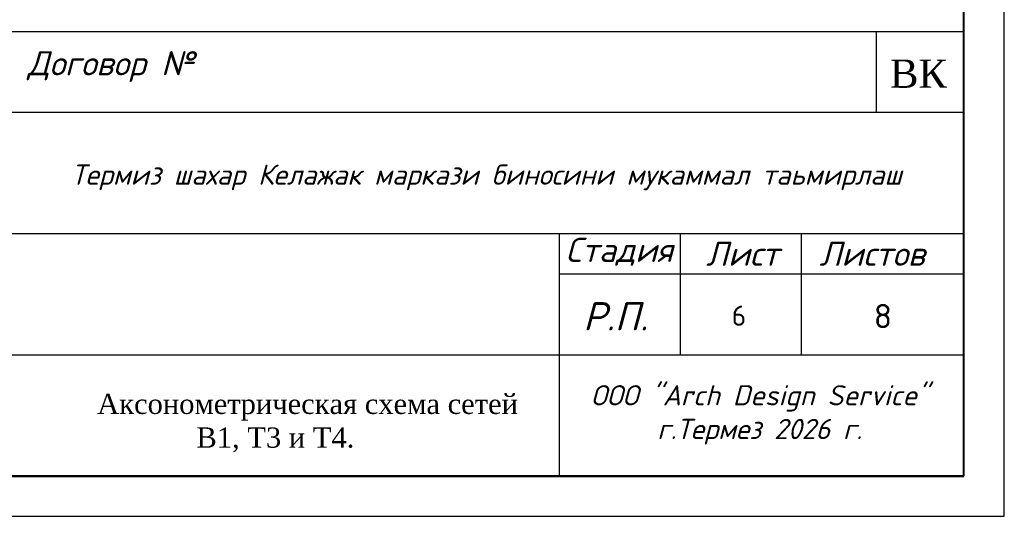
# Model space of a CAD drawing. Header units: inches. Extents: x 8001 to 766003, y -84601 to 563258.
# Tile 136 of 169: x 499299 to 511479, y 167250 to 173396. Entities that reach past the tile are written whole.
import ezdxf

# ---------------------------------------------------------------- set-up
doc = ezdxf.new("R2010")
doc.units = ezdxf.units.IN
doc.header["$MEASUREMENT"] = 0
doc.layers.add('PDF2_0', color=7, linetype='Continuous', true_color=0x8a00b8)
doc.layers.add('PDF_Text', color=7, linetype='Continuous', true_color=0x002eb8)
doc.layers.add('PDF_tablitsa', color=7, linetype='Continuous')
doc.layers.add('ФВС-3', color=7, linetype='Continuous', lineweight=25)
doc.styles.add('MyStyle', font='isocpeur.ttf', dxfattribs={"height": 400})
doc.styles.add('OOO-Kazar', font='txt')
doc.styles.get("Standard").update_dxf_attribs({"font": 'arial.ttf'})
doc.styles.add('TIMES NEW', font='times.ttf')

msp = doc.modelspace()

# ---------------------------------------------------------------- linework, layer by layer
at = {"color": 7, "linetype": 'Continuous'}
for p, q in [((492474.595, 173250.147), (510974.595, 173250.147)), ((498974.595, 172250.147), (510974.595, 172250.147)), ((498974.595, 170750.147), (510974.595, 170750.147)), ((505974.595, 170750.147), (505974.595, 167750.147)), ((507474.595, 169250.147), (507474.595, 170750.147)), ((508968.758, 169250.147), (508968.758, 170750.147)), ((505974.595, 170250.147), (510974.595, 170250.147)), ((498974.595, 169250.147), (510974.595, 169250.147))]:
    msp.add_line(p, q, dxfattribs=at)
at = {"linetype": 'ByBlock', "ltscale": 0.1}
msp.add_line((509894.596, 173250.147), (509894.596, 172250.147), dxfattribs=at)
msp.add_lwpolyline([(492474.595, 173250.147), (510974.595, 173250.147), (510974.595, 167750.147), (492474.595, 167750.147)], close=True, dxfattribs=at)
at = {"layer": 'PDF2_0', "color": 0, "lineweight": 25}
msp.add_lwpolyline([(511479.376, 222245.911), (458584.157, 222245.911), (458584.157, 167250.147), (511479.376, 167250.147), (511479.376, 222245.911)], dxfattribs=at)
at = {"layer": 'PDF_tablitsa', "color": 0, "lineweight": 40}
msp.add_lwpolyline([(510979.83, 167748.786), (510979.83, 221746.818), (460582.342, 221746.818), (460582.342, 167748.786)], close=True, dxfattribs=at)

# ---------------------------------------------------------------- texts
at = {"insert": (510064.763, 172903.084), "char_height": 350, "attachment_point": 1}
msp.add_mtext('{\\fTimes New Roman|b0|i0|c204|p18;ВК}', dxfattribs=at)
at = {"attachment_point": 1, "style": 'MyStyle'}
for s, width, insert, char_height in [('6', 541.26649, (508106.089, 169858.359), 250), ('8', 968.8472, (509864.691, 169877.957), 300)]:
    msp.add_mtext_dynamic_manual_height_columns(s, width=width, gutter_width=1250, heights=[0], dxfattribs=dict(at, insert=insert, char_height=char_height))
at = {"layer": 'PDF_Text', "color": 0, "insert": (500257.835, 168041.299), "char_height": 317.08133, "attachment_point": 7, "style": 'TIMES NEW'}
msp.add_mtext('{\\H0.78844x;Аксонометрическая схема сетей\\P             В1, Т3 и Т4. } ', dxfattribs=at)
at = {"layer": 'ФВС-3', "color": 0, "linetype": 'Continuous', "lineweight": 5, "attachment_point": 8, "style": 'OOO-Kazar'}
for s, insert, char_height in [('{\\fISOCPEUR|b0|i1|c204|p34;Договор №}', (500425.071, 172625.23), 300), ('{\\fISOCPEUR|b0|i1|c204|p34;Стадия}', (506715.732, 170350.147), 300), ('{\\fISOCPEUR|b0|i1|c204|p34;Лист }', (508239.952, 170350.147), 300), ('{\\fISOCPEUR|b0|i1|c204|p34;Листов }', (509843.959, 170350.147), 300), ('{\\fISOCPEUR|b0|i1|c204|p34;Р.П.}', (506670.464, 169550.147), 350)]:
    msp.add_mtext(s, dxfattribs=dict(at, insert=insert, char_height=char_height))
at = {"layer": 'ФВС-3', "linetype": 'Continuous', "lineweight": 5, "char_height": 250, "attachment_point": 8, "style": 'OOO-Kazar'}
for s, insert in [('{\\fISOCPEUR|b0|i1|c204|p34;Термиз шахар Келажак маркази биносини мукаммал таьмирлаш\\P  }', (505074.256, 170868.733)), ('{\\fISOCPEUR|b0|i1|c204|p34;ООО "Arch Design Service"\\Pг.Термез 20\\fISOCPEUR|b0|i1|c0|p34;26\\fISOCPEUR|b0|i1|c204|p34; г.\\P  }', (508453.488, 167721.299))]:
    msp.add_mtext(s, dxfattribs=dict(at, insert=insert))

doc.saveas('drawing.dxf')
